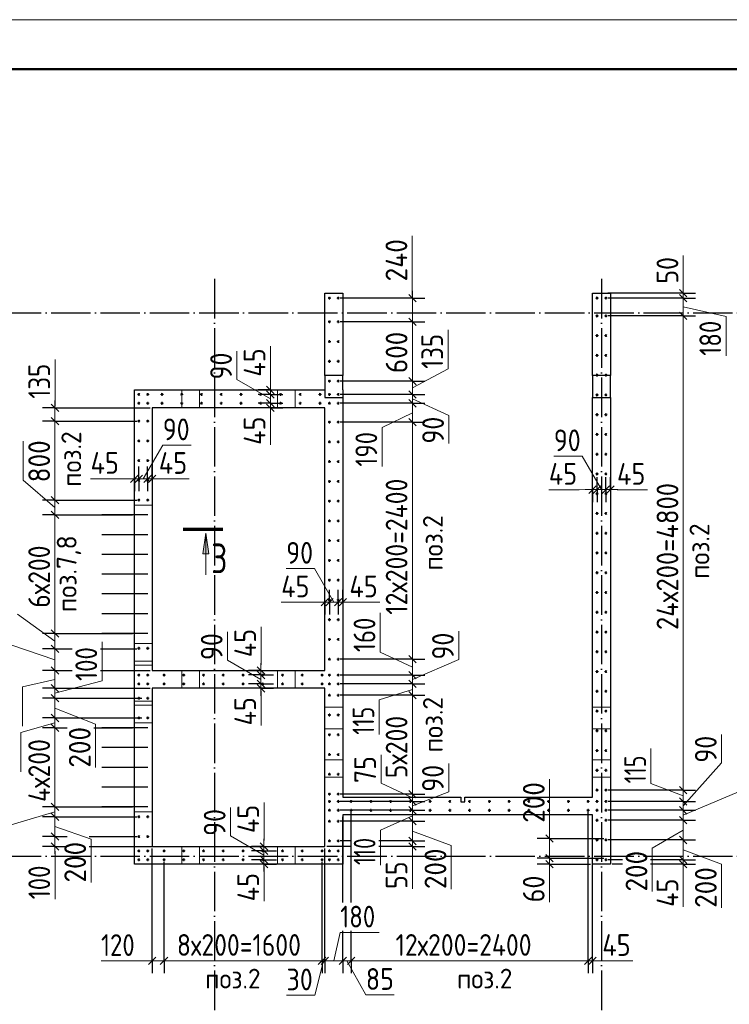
# Model space of a CAD drawing. Header units: millimetres. Extents: x -49773 to 2322955, y -3321 to 58485.
# Tile 174 of 256: x 720033 to 727219, y 30567 to 40533. Entities that reach past the tile are written whole.
import ezdxf

# ---------------------------------------------------------------- set-up
doc = ezdxf.new("R2010")
doc.units = ezdxf.units.MM
for name, pattern in [('______11', [500, 400, -50, 0, -50]), ('______2', [270, 200, -70]), ('______5', [1100, 800, -100, 100, -100])]:
    doc.linetypes.add(name, pattern=pattern)
for name, color, linetype, lineweight in [('Standard', 7, 'Continuous', 25), ('Арм.стержн. вертикальными 1', 22, 'Continuous', 35), ('Обозначение разреза_ общее', 7, 'Continuous', 25), ('Размерная линия_ общее', 7, 'Continuous', 13), ('Стена_ общее', 7, 'Continuous', 35)]:
    doc.layers.add(name, color=color, linetype=linetype, lineweight=lineweight)
doc.layers.add('Осевая линия_ общее', color=7, linetype='______5', lineweight=13, true_color=0xa0a0a0)
doc.styles.add('ISOCPEUR', font='txt')

msp = doc.modelspace()

# ---------------------------------------------------------------- hatches: boundary and pattern name
at = {"layer": 'Обозначение разреза_ общее', "linetype": 'Continuous', "lineweight": 13, "transparency": 33554687}
msp.add_hatch(color=7, dxfattribs=at).paths.add_polyline_path([(721888.3, 35127.2), (721918.3, 35337.2), (721948.3, 35127.2)], flags=16)

# ---------------------------------------------------------------- linework, layer by layer
at = {"layer": 'Standard', "color": 7, "linetype": 'Continuous', "lineweight": 13, "transparency": 33554687}
msp.add_lwpolyline([(685172.9, -1466.6), (744572.9, -1466.6), (744572.9, 40533.4), (685172.9, 40533.4), (685172.9, -1466.6)], close=True, dxfattribs=at)
at = {"layer": 'Standard', "color": 7, "linetype": 'Continuous', "lineweight": 50, "transparency": 33554687}
msp.add_lwpolyline([(687172.9, 40033.4), (744072.9, 40033.4), (744072.9, -966.6), (687172.9, -966.6), (687172.9, 40033.4)], close=True, dxfattribs=at)
at = {"layer": 'Арм.стержн. вертикальными 1', "color": 4, "linetype": 'Continuous', "lineweight": 25, "transparency": 33554687}
for p, q in [((721238.9, 35520.4), (720863.9, 35520.4)), ((721328.9, 35520.4), (721033.9, 35520.4)), ((721238.9, 35320.4), (720863.9, 35320.4)), ((721328.9, 35320.4), (721033.9, 35320.4)), ((721238.9, 35120.4), (720863.9, 35120.4)), ((721328.9, 35120.4), (721033.9, 35120.4)), ((721238.9, 34920.4), (720863.9, 34920.4)), ((721328.9, 34920.4), (721033.9, 34920.4)), ((721238.9, 34720.4), (720863.9, 34720.4)), ((721328.9, 34720.4), (721033.9, 34720.4)), ((721238.9, 34520.4), (720863.9, 34520.4)), ((721328.9, 34520.4), (721033.9, 34520.4)), ((721238.9, 34320.4), (720863.9, 34320.4)), ((721328.9, 34320.4), (721033.9, 34320.4)), ((721238.9, 33365.4), (720863.9, 33365.4)), ((721328.9, 33365.4), (721033.9, 33365.4)), ((721238.9, 33165.4), (720863.9, 33165.4)), ((721328.9, 33165.4), (721033.9, 33165.4)), ((721238.9, 32965.4), (720863.9, 32965.4)), ((721328.9, 32965.4), (721033.9, 32965.4)), ((721238.9, 32765.4), (720863.9, 32765.4)), ((721328.9, 32765.4), (721033.9, 32765.4)), ((721238.9, 32565.4), (720863.9, 32565.4)), ((721328.9, 32565.4), (721033.9, 32565.4))]:
    msp.add_line(p, q, dxfattribs=at)
at = {"layer": 'Арм.стержн. вертикальными 1', "color": 4, "linetype": 'Continuous', "lineweight": 50, "transparency": 33554687}
for centre in [(723168.9, 37715.4), (723258.9, 37715.4), (725878.9, 37715.4), (725968.9, 37715.4), (723168.9, 37475.4), (723258.9, 37475.4), (725878.9, 37535.4), (725968.9, 37535.4), (723168.9, 37275.4), (723258.9, 37275.4), (725878.9, 37335.4), (725968.9, 37335.4), (723168.9, 37075.4), (723258.9, 37075.4), (725878.9, 37135.4), (725968.9, 37135.4), (723168.9, 36875.4), (723258.9, 36875.4), (725878.9, 36935.4), (725968.9, 36935.4), (721239.4, 36739.9), (721328.9, 36739.9), (721473.9, 36740.4), (721673.9, 36740.4), (721873.9, 36740.4), (722073.9, 36740.4), (722273.9, 36740.4), (722473.9, 36740.4), (722673.9, 36740.4), (722873.9, 36740.4), (723073.9, 36740.4), (723169.4, 36739.9), (723258.9, 36739.9), (725878.9, 36735.4), (725968.9, 36735.4), (721239.4, 36650.4), (721328.9, 36650.4), (721473.9, 36650.8), (721673.9, 36650.8), (721873.9, 36650.8), (722073.9, 36650.8), (722273.9, 36650.8), (722473.9, 36650.8), (722673.9, 36650.8), (722873.9, 36650.8), (723073.9, 36650.8), (723169.4, 36650.4), (723258.9, 36650.4), (725878.9, 36535.4), (725968.9, 36535.4), (721239.4, 36470.4), (721328.9, 36470.4), (723169.4, 36460.4), (723258.9, 36460.4), (725878.9, 36335.4), (725968.9, 36335.4), (721239.4, 36270.4), (721328.9, 36270.4), (723169.4, 36260.4), (723258.9, 36260.4), (725878.9, 36135.4), (725968.9, 36135.4), (721239.4, 36070.4), (721328.9, 36070.4), (723169.4, 36060.4), (723258.9, 36060.4), (725878.9, 35935.4), (725968.9, 35935.4), (721239.4, 35870.4), (721328.9, 35870.4), (723169.4, 35860.4), (723258.9, 35860.4), (725878.9, 35735.4), (725968.9, 35735.4), (721239.4, 35670.4), (721328.9, 35670.4), (723169.4, 35660.4), (723258.9, 35660.4), (725878.9, 35535.4), (725968.9, 35535.4), (723169.4, 35460.4), (723258.9, 35460.4), (725878.9, 35335.4), (725968.9, 35335.4), (723169.4, 35260.4), (723258.9, 35260.4), (725878.9, 35135.4), (725968.9, 35135.4), (723169.4, 35060.4), (723258.9, 35060.4), (725878.9, 34935.4), (725968.9, 34935.4), (723169.4, 34860.4), (723258.9, 34860.4), (725878.9, 34735.4), (725968.9, 34735.4), (723169.4, 34660.4), (723258.9, 34660.4), (725878.9, 34535.4), (725968.9, 34535.4), (723169.4, 34460.4), (723258.9, 34460.4), (725878.9, 34335.4), (725968.9, 34335.4), (723169.4, 34260.4), (723258.9, 34260.4), (721239.4, 34170.4), (721328.9, 34170.4), (725878.9, 34135.4), (725968.9, 34135.4), (723169.4, 34060.4), (723258.9, 34060.4), (721239.4, 33899.9), (721328.9, 33899.9), (721494.4, 33899.9), (721694.4, 33899.9), (721894.4, 33899.9), (722094.4, 33899.9), (722294.4, 33899.9), (722494.4, 33899.9), (722694.4, 33899.9), (722894.4, 33899.9), (723094.4, 33899.9), (723169.4, 33899.9), (723258.9, 33899.9), (725878.9, 33935.4), (725968.9, 33935.4), (721239.4, 33810.4), (721328.9, 33810.4), (721494.4, 33810.4), (721694.4, 33810.4), (721894.4, 33810.4), (722094.4, 33810.4), (722294.4, 33810.4), (722494.4, 33810.4), (722694.4, 33810.4), (722894.4, 33810.4), (723094.4, 33810.4), (723169.4, 33810.4), (723258.9, 33810.4), (723169.4, 33695.4), (723258.9, 33695.4), (725878.9, 33735.4), (725968.9, 33735.4), (721239.4, 33665.3), (721328.9, 33665.3), (723169.4, 33495.4), (723258.9, 33495.4), (725878.9, 33535.4), (725968.9, 33535.4), (721239.4, 33465.4), (721328.9, 33465.4), (723169.4, 33295.4), (723258.9, 33295.4), (725878.9, 33335.4), (725968.9, 33335.4), (723169.4, 33095.4), (723258.9, 33095.4), (725878.9, 33135.4), (725968.9, 33135.4), (723169.4, 32895.4), (723258.9, 32895.4), (725878.9, 32935.4), (725968.9, 32935.4), (723169.4, 32695.4), (723258.9, 32695.4), (725878.9, 32735.4), (725968.9, 32735.4), (723169.9, 32620.4), (723259.4, 32620.4), (723388.9, 32620.4), (723588.9, 32620.4), (723788.9, 32620.4), (723988.9, 32620.4), (724188.9, 32620.4), (724388.9, 32620.4), (724588.9, 32620.4), (724788.9, 32620.4), (724988.9, 32620.4), (725188.9, 32620.4), (725388.9, 32620.4), (725588.9, 32620.4), (725788.9, 32620.4), (725878.9, 32620.4), (725968.5, 32620.4), (723169.9, 32530.8), (723259.4, 32530.8), (723388.9, 32530.4), (723588.9, 32530.4), (723788.9, 32530.4), (723988.9, 32530.4), (724188.9, 32530.4), (724388.9, 32530.4), (724588.9, 32530.4), (724788.9, 32530.4), (724988.9, 32530.4), (725188.9, 32530.4), (725388.9, 32530.4), (725588.9, 32530.4), (725788.9, 32530.4), (725878.9, 32530.8), (725968.5, 32530.8), (721239.4, 32465.4), (721328.9, 32465.4), (723169.4, 32420.4), (723259, 32420.4), (725878.9, 32430.4), (725968.9, 32430.4), (721239.4, 32265.4), (721328.9, 32265.4), (723169.4, 32220.4), (723259, 32220.4), (725878.9, 32230.4), (725968.9, 32230.4), (721239.4, 32119.9), (721328.9, 32119.9), (721494.4, 32119.9), (721694.4, 32119.9), (721894.4, 32119.9), (722094.4, 32119.9), (722294.4, 32119.9), (722494.4, 32119.9), (722694.4, 32119.9), (722894.4, 32119.9), (723094.4, 32119.9), (723169.4, 32119.9), (723258.9, 32119.9), (721239.4, 32030.4), (721328.9, 32030.4), (721494.4, 32030.4), (721694.4, 32030.4), (721894.4, 32030.4), (722094.4, 32030.4), (722294.4, 32030.4), (722494.4, 32030.4), (722694.4, 32030.4), (722894.4, 32030.4), (723094.4, 32030.4), (723169.4, 32030.4), (723258.9, 32030.4), (725878.9, 32030.4), (725968.9, 32030.4)]:
    msp.add_circle(centre, 5, dxfattribs=at)
at = {"layer": 'Обозначение разреза_ общее', "color": 7, "linetype": 'Continuous', "lineweight": 70, "transparency": 33554687}
msp.add_line((721687.6, 35377.2), (722089.6, 35377.2), dxfattribs=at)
at = {"layer": 'Обозначение разреза_ общее', "color": 7, "linetype": 'Continuous', "lineweight": 13, "transparency": 33554687}
for p, q in [((721888.3, 35127.2), (721918.3, 35337.2)), ((721918.3, 35337.2), (721918.3, 34913.2)), ((721918.3, 35337.2), (721918.3, 35337.2)), ((721918.3, 35337.2), (721918.3, 35337.2)), ((721918.3, 35337.2), (721918.3, 35337.2)), ((721918.3, 35337.2), (721948.3, 35127.2)), ((721948.3, 35127.2), (721888.3, 35127.2)), ((721918.3, 35127.2), (721918.3, 35112.2))]:
    msp.add_line(p, q, dxfattribs=at)
at = {"layer": 'Осевая линия_ общее', "color": 253, "linetype": '______11', "lineweight": -3, "true_color": 0xa0a0a0, "transparency": 33554687}
for p, q in [((722003.9, 37910.2), (722003.9, 21050.9)), ((725923.9, 37910.2), (725923.9, 21050.9)), ((690343.9, 37565.4), (734858.9, 37565.4)), ((690343.9, 32065.4), (734858.9, 32065.4))]:
    msp.add_line(p, q, dxfattribs=at)
at = {"layer": 'Размерная линия_ общее', "color": 7, "linetype": 'Continuous', "lineweight": 13, "transparency": 33554687}
for p, q in [((724007.5, 37883.7), (724007.5, 38345.7)), ((726752.2, 37860.9), (726752.2, 38146.9)), ((724009.4, 37595.4), (724007.5, 37883.7)), ((724009.4, 37715.4), (724009.4, 37790.4)), ((726752.5, 37740.4), (726752.2, 37860.9)), ((726752.5, 37765.4), (726752.5, 37840.4)), ((724009.4, 37475.4), (724009.4, 37715.4)), ((726752.5, 37715.4), (726752.5, 37765.4)), ((726752.5, 37535.4), (726752.5, 37715.4)), ((726752.5, 37625.4), (727185.9, 37527.7)), ((724009.4, 36875.4), (724009.4, 37475.4)), ((726752.5, 32735.4), (726752.5, 37535.4)), ((727185.9, 37527.7), (727185.9, 37131.7)), ((724370.6, 36999.5), (724370.6, 37395.5)), ((722231.8, 36891.8), (722231.8, 37177.8)), ((722571.4, 36920.4), (722571.4, 37228.4)), ((720390.6, 36697.7), (720390.6, 37093.7)), ((724009.4, 36807.6), (724370.6, 36999.5)), ((722571.1, 36695.6), (722231.8, 36891.8)), ((722571.1, 36762.9), (722571.4, 36920.4)), ((722571.1, 36785.4), (722571.1, 36860.4)), ((722571.1, 36740.4), (722571.1, 36785.4)), ((724009.4, 36739.9), (724009.4, 36875.4)), ((720390.2, 36537.9), (720390.6, 36697.7)), ((720390.2, 36605.4), (720390.2, 36680.4)), ((722571.1, 36650.8), (722571.1, 36740.4)), ((724009.4, 36650.4), (724009.4, 36739.9)), ((724009.4, 36695.1), (724378.9, 36528.4)), ((720390.2, 36470.4), (720390.2, 36605.4)), ((722571.1, 36605.4), (722571.1, 36650.8)), ((722571.1, 36628.1), (722571.7, 36537.7)), ((722571.1, 36605.4), (722571.1, 36530.4)), ((724009.4, 36460.4), (724009.4, 36650.4)), ((722571.7, 36537.7), (722571.7, 36229.7)), ((724009.4, 36555.4), (723703.1, 36405.5)), ((724378.9, 36528.4), (724378.9, 36242.4)), ((720390.2, 35670.4), (720390.2, 36470.4)), ((723703.1, 36405.5), (723703.1, 36009.5)), ((724009.4, 34060.4), (724009.4, 36460.4)), ((720066.5, 35871.2), (720066.5, 36267.1)), ((721283.7, 35887.2), (721481.5, 36226.5)), ((721481.5, 36226.5), (721767.5, 36226.5)), ((725727.5, 36115.6), (725441.5, 36115.6)), ((725923.7, 35776.3), (725727.5, 36115.6)), ((721058.9, 35886.8), (720750.9, 35886.8)), ((721216.4, 35887.2), (721058.9, 35886.8)), ((721193.9, 35887.2), (721118.9, 35887.2)), ((721238.9, 35887.2), (721193.9, 35887.2)), ((721328.5, 35887.2), (721238.9, 35887.2)), ((721373.9, 35887.2), (721328.5, 35887.2)), ((721351.2, 35887.2), (721441.6, 35886.5)), ((721373.9, 35887.2), (721448.9, 35887.2)), ((721441.6, 35886.5), (721749.6, 35886.5)), ((720390.2, 35595.4), (720066.5, 35871.2)), ((725698.9, 35775.9), (725390.9, 35775.9)), ((725856.4, 35776.3), (725698.9, 35775.9)), ((725833.9, 35776.3), (725758.9, 35776.3)), ((725878.9, 35776.3), (725833.9, 35776.3)), ((725968.5, 35776.3), (725878.9, 35776.3)), ((726013.9, 35776.3), (725968.5, 35776.3)), ((725991.2, 35776.3), (726081.6, 35775.7)), ((726013.9, 35776.3), (726088.9, 35776.3)), ((726081.6, 35775.7), (726389.6, 35775.7)), ((720390.2, 35520.4), (720390.2, 35670.4)), ((720390.2, 34320.4), (720390.2, 35520.4)), ((723017.5, 34977), (722731.5, 34977)), ((723213.7, 34637.6), (723017.5, 34977)), ((722988.9, 34637.3), (722680.9, 34637.3)), ((723146.4, 34637.6), (722988.9, 34637.3)), ((723123.9, 34637.6), (723048.9, 34637.6)), ((723168.9, 34637.6), (723123.9, 34637.6)), ((723258.5, 34637.6), (723168.9, 34637.6)), ((723303.9, 34637.6), (723258.5, 34637.6)), ((723281.2, 34637.6), (723371.6, 34637)), ((723303.9, 34637.6), (723378.9, 34637.6)), ((723371.6, 34637), (723679.6, 34637)), ((720390.2, 34242.9), (720011.9, 34517)), ((723684.3, 34132.2), (723684.3, 34528.2)), ((722476.7, 34080.4), (722476.7, 34388.4)), ((720390.2, 34055.4), (719673.2, 34297.7)), ((720390.2, 34165.4), (720390.2, 34320.4)), ((722137, 34051.8), (722137, 34337.8)), ((724478.9, 34056.7), (724478.9, 34342.7)), ((720866.9, 33840.5), (720866.9, 34236.5)), ((720390.2, 33945.4), (720390.2, 34165.4)), ((724009.4, 33980.1), (723684.3, 34132.2)), ((722476.3, 33855.6), (722137, 34051.8)), ((722476.3, 33922.9), (722476.7, 34080.4)), ((722476.3, 33945.4), (722476.3, 34020.4)), ((724009.4, 33899.9), (724009.4, 34060.4)), ((724009.4, 33855.1), (724478.9, 34056.7)), ((720390.2, 33765.4), (720390.2, 33945.4)), ((722476.3, 33900.4), (722476.3, 33945.4)), ((722476.3, 33810.8), (722476.3, 33900.4)), ((724009.4, 33810.4), (724009.4, 33899.9)), ((720390.2, 33855.4), (720060.1, 33779)), ((720390.2, 33715.4), (720866.9, 33840.5)), ((722476.3, 33765.4), (722476.3, 33810.8)), ((722476.3, 33788.1), (722477, 33697.7)), ((724009.4, 33695.4), (724009.4, 33810.4)), ((720060.1, 33779), (720060.1, 33383)), ((720390.2, 33665.3), (720390.2, 33765.4)), ((722476.3, 33765.4), (722476.3, 33690.4)), ((722477, 33697.7), (722477, 33389.7)), ((724009.4, 33752.9), (723672.9, 33648.7)), ((724009.4, 32695.4), (724009.4, 33695.4)), ((720390.2, 33465.3), (720390.2, 33665.3)), ((723672.9, 33648.7), (723672.9, 33296.7)), ((720390.2, 33565.3), (720800.7, 33402.8)), ((720390.2, 33415.4), (720045, 33317.5)), ((720390.2, 33365.4), (720390.2, 33465.3)), ((720800.7, 33402.8), (720800.7, 32962.8)), ((720045, 33317.5), (720045, 32921.5)), ((720390.2, 32565.4), (720390.2, 33365.4)), ((727140.5, 33012.9), (727140.5, 33298.9)), ((723691.8, 32806.1), (723691.8, 33092.1)), ((726425.5, 32803.1), (726425.5, 33155.1)), ((724377.4, 32718.9), (724377.4, 33004.9)), ((726752.5, 32575.6), (727140.5, 33012.9)), ((724009.4, 32657.9), (723691.8, 32806.1)), ((725398.7, 32404.8), (725398.7, 32844.7)), ((726752.5, 32677.9), (726425.5, 32803.1)), ((726752.5, 32480.6), (727525.3, 32807.8)), ((724009.4, 32575.6), (724377.4, 32718.9)), ((724009.4, 32620.4), (724009.4, 32695.4)), ((726752.5, 32620.4), (726752.5, 32735.4)), ((722507, 32300.4), (722507, 32608.4)), ((724009.4, 32530.8), (724009.4, 32620.4)), ((726752.5, 32530.8), (726752.5, 32620.4)), ((720390.2, 32515.4), (719890.2, 32367)), ((720390.2, 32465.3), (720390.2, 32565.4)), ((722167.3, 32271.8), (722167.3, 32557.8)), ((724009.4, 32420.4), (724009.4, 32530.8)), ((726752.5, 32430.4), (726752.5, 32530.8)), ((720390.2, 32265.3), (720390.2, 32465.3)), ((724009.4, 32475.6), (723685.7, 32328.6)), ((724009.4, 32220.4), (724009.4, 32420.4)), ((725398.7, 32145.4), (725398.7, 32404.8)), ((726752.5, 32230.4), (726752.5, 32430.4)), ((720390.2, 32365.3), (720754.9, 32240.1)), ((722506.7, 32142.9), (722507, 32300.4)), ((723685.7, 32328.6), (723685.7, 31976.6)), ((724009.4, 32320.4), (724402.9, 32173.1)), ((725398.7, 32245.4), (725398.7, 32320.4)), ((726752.5, 32330.4), (726438.4, 32148.7)), ((720390.2, 32165.4), (720390.2, 32265.3)), ((720390.2, 32215.4), (720391.3, 32026.2)), ((720754.9, 32240.1), (720754.9, 31800.1)), ((722506.7, 32075.6), (722167.3, 32271.8)), ((722506.7, 32165.4), (722506.7, 32240.4)), ((724009.4, 32192.9), (724009.5, 32020.9)), ((725398.7, 32045.4), (725398.7, 32245.4)), ((726752.5, 32030.4), (726752.5, 32230.4)), ((720390.2, 32165.4), (720390.2, 32090.4)), ((722506.7, 32120.4), (722506.7, 32165.4)), ((722506.7, 32030.8), (722506.7, 32120.4)), ((724009.4, 32165.4), (724009.4, 32090.4)), ((724402.9, 32173.1), (724402.9, 31733.1)), ((726438.4, 32148.7), (726438.4, 31708.7)), ((726752.5, 32130.4), (727140.6, 31983.9)), ((720391.3, 32026.2), (720391.3, 31630.2)), ((722506.7, 31985.4), (722506.7, 32030.8)), ((722506.7, 32008.1), (722507.3, 31917.7)), ((724009.5, 32020.9), (724009.5, 31734.9)), ((725398.7, 32015.4), (725397.8, 31886)), ((725398.7, 31985.4), (725398.7, 32045.4)), ((726752.5, 32007.9), (726752, 31861.4)), ((726752.5, 31985.4), (726752.5, 32030.4)), ((722506.7, 31985.4), (722506.7, 31910.4)), ((722507.3, 31917.7), (722507.3, 31609.7)), ((725398.7, 31985.4), (725398.7, 31910.4)), ((726752.5, 31985.4), (726752.5, 31910.4)), ((727140.6, 31983.9), (727140.6, 31543.9)), ((725397.8, 31886), (725397.8, 31600)), ((726752, 31861.4), (726752, 31553.4)), ((723213.9, 31007.8), (723278.2, 31294.7)), ((723278.2, 31294.7), (723674.2, 31294.7)), ((721252.2, 31006.6), (720856.2, 31006.6)), ((721434.2, 31007.8), (721252.2, 31006.6)), ((721373.9, 31007.8), (721298.9, 31007.8)), ((721373.9, 31007.8), (721494.4, 31007.8)), ((721494.4, 31007.8), (723094.4, 31007.8)), ((723109.2, 31007.8), (723020.9, 30658.7)), ((723094.4, 31007.8), (723123.9, 31007.8)), ((723123.9, 31007.8), (723303.9, 31007.8)), ((723303.9, 31007.8), (723388.9, 31007.8)), ((723346.4, 31007.8), (723537.9, 30663.3)), ((723388.9, 31007.8), (725788.9, 31007.8)), ((725788.9, 31007.8), (725833.9, 31007.8)), ((725811.4, 31007.8), (725932.9, 31007.2)), ((725833.9, 31007.8), (725908.9, 31007.8)), ((725932.9, 31007.2), (726240.9, 31007.2)), ((723020.9, 30658.7), (722734.9, 30658.7)), ((723537.9, 30663.3), (723823.9, 30663.3))]:
    msp.add_line(p, q, dxfattribs=at)
at = {"layer": 'Размерная линия_ общее', "color": 7, "linetype": 'Continuous', "lineweight": 25, "transparency": 33554687}
for p, q in [((726790, 37727.9), (726715, 37802.9)), ((724046.9, 37677.9), (723971.9, 37752.9)), ((726790, 37677.9), (726715, 37752.9)), ((724046.9, 37437.9), (723971.9, 37512.9)), ((726790, 37497.9), (726715, 37572.9)), ((724046.9, 36837.9), (723971.9, 36912.9)), ((722608.6, 36747.9), (722533.6, 36822.9)), ((722608.6, 36702.9), (722533.6, 36777.9)), ((724046.9, 36702.4), (723971.9, 36777.4)), ((722608.6, 36613.3), (722533.6, 36688.3)), ((724046.9, 36612.9), (723971.9, 36687.8)), ((720427.7, 36567.9), (720352.7, 36642.9)), ((722608.6, 36567.9), (722533.6, 36642.9)), ((720427.7, 36432.9), (720352.7, 36507.9)), ((724046.9, 36422.9), (723971.9, 36497.9)), ((721231.4, 35924.7), (721156.4, 35849.7)), ((721276.4, 35924.7), (721201.4, 35849.7)), ((721366, 35924.7), (721291, 35849.7)), ((721411.4, 35924.7), (721336.4, 35849.7)), ((725871.4, 35813.8), (725796.4, 35738.8)), ((725916.4, 35813.8), (725841.4, 35738.8)), ((726006, 35813.8), (725931, 35738.8)), ((726051.4, 35813.8), (725976.4, 35738.8)), ((720427.7, 35632.9), (720352.7, 35707.9)), ((720427.7, 35482.9), (720352.7, 35557.9)), ((723161.4, 34675.1), (723086.4, 34600.1)), ((723206.4, 34675.1), (723131.4, 34600.1)), ((723296, 34675.1), (723221, 34600.1)), ((723341.4, 34675.1), (723266.4, 34600.1)), ((720427.7, 34282.9), (720352.7, 34357.9)), ((720427.7, 34127.9), (720352.7, 34202.9)), ((724046.9, 34022.9), (723971.9, 34097.9)), ((720427.7, 33907.9), (720352.7, 33982.9)), ((722513.9, 33907.9), (722438.8, 33982.9)), ((722513.9, 33862.9), (722438.8, 33937.9)), ((724046.9, 33862.4), (723971.9, 33937.4)), ((720427.7, 33727.9), (720352.7, 33802.9)), ((722513.9, 33773.3), (722438.8, 33848.3)), ((722513.9, 33727.9), (722438.8, 33802.9)), ((724046.9, 33772.9), (723971.9, 33847.9)), ((720427.7, 33627.9), (720352.7, 33702.8)), ((724046.9, 33657.9), (723971.9, 33732.9)), ((720427.7, 33427.9), (720352.7, 33502.8)), ((720427.7, 33327.9), (720352.7, 33402.9)), ((724046.9, 32657.9), (723971.9, 32732.9)), ((726790, 32697.9), (726715, 32772.9)), ((720427.7, 32527.9), (720352.7, 32602.9)), ((724046.9, 32582.9), (723971.9, 32657.9)), ((726790, 32582.9), (726715, 32657.9)), ((720427.7, 32427.9), (720352.7, 32502.8)), ((724046.9, 32493.3), (723971.9, 32568.3)), ((726790, 32493.3), (726715, 32568.3)), ((724046.9, 32382.9), (723971.9, 32457.9)), ((726790, 32392.9), (726715, 32467.9)), ((720427.7, 32227.9), (720352.7, 32302.8)), ((720427.7, 32127.9), (720352.7, 32202.9)), ((722544.2, 32127.9), (722469.2, 32202.9)), ((724046.9, 32182.9), (723971.9, 32257.9)), ((724046.9, 32127.9), (723971.9, 32202.9)), ((725436.2, 32207.9), (725361.1, 32282.9)), ((726790, 32192.9), (726715, 32267.9)), ((722544.2, 32082.9), (722469.2, 32157.9)), ((722544.2, 31993.3), (722469.2, 32068.3)), ((722544.2, 31947.9), (722469.2, 32022.9)), ((725436.2, 32007.9), (725361.1, 32082.9)), ((725436.2, 31947.9), (725361.1, 32022.9)), ((726790, 31992.9), (726715, 32067.9)), ((726790, 31947.9), (726715, 32022.9)), ((721336.4, 30970.3), (721411.4, 31045.3)), ((721456.9, 30970.3), (721531.9, 31045.3)), ((723056.9, 30970.3), (723131.9, 31045.3)), ((723086.4, 30970.3), (723161.4, 31045.3)), ((723266.4, 30970.3), (723341.4, 31045.3)), ((723351.4, 30970.3), (723426.4, 31045.3)), ((725751.4, 30970.3), (725826.4, 31045.3)), ((725796.4, 30970.3), (725871.4, 31045.3))]:
    msp.add_line(p, q, dxfattribs=at)
at = {"layer": 'Размерная линия_ общее', "color": 253, "linetype": 'Continuous', "lineweight": -3, "true_color": 0xa0a0a0, "transparency": 33554687}
for p, q in [((724009.4, 37715.4), (723884.4, 37715.4)), ((724009.4, 37715.4), (724134.4, 37715.4)), ((726752.5, 37765.4), (726627.4, 37765.4)), ((726752.5, 37715.4), (726627.4, 37715.4)), ((726752.5, 37765.4), (726877.5, 37765.4)), ((726752.5, 37715.4), (726877.5, 37715.4)), ((724009.4, 37475.4), (723884.4, 37475.4)), ((724009.4, 37475.4), (724134.4, 37475.4)), ((726752.5, 37535.4), (726627.4, 37535.4)), ((726752.5, 37535.4), (726877.5, 37535.4)), ((722571.1, 36785.4), (722446.1, 36785.4)), ((722571.1, 36785.4), (722696.1, 36785.4)), ((722571.1, 36785.4), (722597.9, 36785.4)), ((724009.4, 36875.4), (723884.4, 36875.4)), ((724009.4, 36875.4), (724134.4, 36875.4)), ((722571.1, 36740.4), (722446.1, 36740.4)), ((722571.1, 36740.4), (722696.1, 36740.4)), ((724009.4, 36739.9), (723884.4, 36739.9)), ((724009.4, 36739.9), (724134.4, 36739.9)), ((720390.2, 36605.4), (720265.2, 36605.4)), ((720390.2, 36605.4), (720515.2, 36605.4)), ((720390.2, 36605.4), (721353.9, 36605.4)), ((722571.1, 36650.8), (722446.1, 36650.8)), ((722571.1, 36605.4), (722446.1, 36605.4)), ((722571.1, 36650.8), (722696.1, 36650.8)), ((722571.1, 36605.4), (722696.1, 36605.4)), ((722571.1, 36605.4), (722597.9, 36605.4)), ((724009.4, 36650.4), (723884.4, 36650.4)), ((724009.4, 36650.4), (724134.4, 36650.4)), ((720390.2, 36470.4), (720265.2, 36470.4)), ((720390.2, 36470.4), (720515.2, 36470.4)), ((720390.2, 36470.4), (721219.4, 36470.4)), ((724009.4, 36460.4), (723884.4, 36460.4)), ((724009.4, 36460.4), (724134.4, 36460.4)), ((721193.9, 35887.2), (721193.9, 36012.2)), ((721238.9, 35887.2), (721238.9, 36012.2)), ((721328.5, 35887.2), (721328.5, 36012.2)), ((721373.9, 35887.2), (721373.9, 36012.2)), ((721193.9, 35887.2), (721193.9, 35762.2)), ((721193.9, 35887.2), (721193.9, 35860.4)), ((721238.9, 35887.2), (721238.9, 35762.2)), ((721328.5, 35887.2), (721328.5, 35762.2)), ((721373.9, 35887.2), (721373.9, 35762.2)), ((721373.9, 35887.2), (721373.9, 35860.4)), ((725833.9, 35776.3), (725833.9, 35901.3)), ((725878.9, 35776.3), (725878.9, 35901.3)), ((725968.5, 35776.3), (725968.5, 35901.3)), ((726013.9, 35776.3), (726013.9, 35901.3)), ((725833.9, 35776.3), (725833.9, 35651.3)), ((725833.9, 35776.3), (725833.9, 35749.5)), ((725878.9, 35776.3), (725878.9, 35651.3)), ((725968.5, 35776.3), (725968.5, 35651.3)), ((726013.9, 35776.3), (726013.9, 35651.3)), ((726013.9, 35776.3), (726013.9, 35749.5)), ((720390.2, 35670.4), (720265.2, 35670.4)), ((720390.2, 35670.4), (720515.2, 35670.4)), ((720390.2, 35670.4), (721219.4, 35670.4)), ((720390.2, 35520.4), (720265.2, 35520.4)), ((720390.2, 35520.4), (720515.2, 35520.4)), ((720390.2, 35520.4), (721173.9, 35520.4)), ((723123.9, 34637.6), (723123.9, 34762.6)), ((723168.9, 34637.6), (723168.9, 34762.6)), ((723258.5, 34637.6), (723258.5, 34762.6)), ((723303.9, 34637.6), (723303.9, 34762.6)), ((723123.9, 34637.6), (723123.9, 34512.6)), ((723123.9, 34637.6), (723123.9, 34610.8)), ((723168.9, 34637.6), (723168.9, 34512.6)), ((723258.5, 34637.6), (723258.5, 34512.6)), ((723303.9, 34637.6), (723303.9, 34512.6)), ((723303.9, 34637.6), (723303.9, 34610.8)), ((720390.2, 34320.4), (720265.2, 34320.4)), ((720390.2, 34320.4), (720515.2, 34320.4)), ((720390.2, 34320.4), (721173.9, 34320.4)), ((720390.2, 34165.4), (720265.2, 34165.4)), ((720390.2, 34165.4), (720515.2, 34165.4)), ((720390.2, 34165.4), (720563.9, 34165.4)), ((720849.9, 34165.4), (721219.4, 34165.4)), ((724009.4, 34060.4), (723884.4, 34060.4)), ((724009.4, 34060.4), (724134.4, 34060.4)), ((720390.2, 33945.4), (720265.2, 33945.4)), ((720390.2, 33945.4), (720515.2, 33945.4)), ((720390.2, 33945.4), (720563.9, 33945.4)), ((720849.9, 33945.4), (721353.9, 33945.4)), ((722476.3, 33945.4), (722351.4, 33945.4)), ((722476.3, 33900.4), (722351.4, 33900.4)), ((722476.3, 33945.4), (722601.4, 33945.4)), ((722476.3, 33945.4), (722503.1, 33945.4)), ((722476.3, 33900.4), (722601.4, 33900.4)), ((724009.4, 33899.9), (723884.4, 33899.9)), ((724009.4, 33899.9), (724134.4, 33899.9)), ((722476.3, 33810.8), (722351.4, 33810.8)), ((722476.3, 33810.8), (722601.4, 33810.8)), ((724009.4, 33810.4), (723884.4, 33810.4)), ((724009.4, 33810.4), (724134.4, 33810.4)), ((720390.2, 33765.4), (720265.2, 33765.4)), ((720390.2, 33765.4), (720515.2, 33765.4)), ((722476.3, 33765.4), (722351.4, 33765.4)), ((722476.3, 33765.4), (722601.4, 33765.4)), ((722476.3, 33765.4), (722503.1, 33765.4)), ((724009.4, 33695.4), (723884.4, 33695.4)), ((724009.4, 33695.4), (724134.4, 33695.4)), ((720390.2, 33665.3), (720265.2, 33665.3)), ((720390.2, 33665.3), (720515.2, 33665.3)), ((720390.2, 33465.3), (720265.2, 33465.3)), ((720390.2, 33465.3), (720515.2, 33465.3)), ((720390.2, 33365.4), (720265.2, 33365.4)), ((720390.2, 33365.4), (720515.2, 33365.4)), ((720390.2, 33365.4), (720497.7, 33365.4)), ((720783.7, 33365.4), (721173.9, 33365.4)), ((724009.4, 32695.4), (723884.4, 32695.4)), ((724009.4, 32695.4), (724134.4, 32695.4)), ((726752.5, 32735.4), (726627.4, 32735.4)), ((726752.5, 32735.4), (726877.5, 32735.4)), ((724009.4, 32620.4), (723884.4, 32620.4)), ((724009.4, 32620.4), (724134.4, 32620.4)), ((726752.5, 32620.4), (726627.4, 32620.4)), ((726752.5, 32620.4), (726877.5, 32620.4)), ((720390.2, 32565.4), (720265.2, 32565.4)), ((720390.2, 32565.4), (720515.2, 32565.4)), ((724009.4, 32530.8), (723884.4, 32530.8)), ((724009.4, 32530.8), (724134.4, 32530.8)), ((726752.5, 32530.8), (726627.4, 32530.8)), ((726752.5, 32530.8), (726877.5, 32530.8)), ((720390.2, 32465.3), (720265.2, 32465.3)), ((720390.2, 32465.3), (720515.2, 32465.3)), ((724009.4, 32420.4), (723884.4, 32420.4)), ((724009.4, 32420.4), (724134.4, 32420.4)), ((726752.5, 32430.4), (726627.4, 32430.4)), ((726752.5, 32430.4), (726877.5, 32430.4)), ((720390.2, 32265.3), (720265.2, 32265.3)), ((720390.2, 32265.3), (720515.2, 32265.3)), ((720390.2, 32265.3), (720451.9, 32265.3)), ((720737.8, 32265.3), (721219.4, 32265.3)), ((723382.7, 32220.4), (723279, 32220.4)), ((724009.4, 32220.4), (723884.4, 32220.4)), ((724009.4, 32220.4), (724134.4, 32220.4)), ((725398.7, 32245.4), (725273.7, 32245.4)), ((725398.7, 32245.4), (725523.7, 32245.4)), ((725398.7, 32245.4), (725948.9, 32245.4)), ((726752.5, 32230.4), (726627.4, 32230.4)), ((726752.5, 32230.4), (726877.5, 32230.4)), ((720390.2, 32165.4), (720265.2, 32165.4)), ((720390.2, 32165.4), (720515.2, 32165.4)), ((720390.2, 32165.4), (720451.9, 32165.4)), ((720737.8, 32165.4), (721403.9, 32165.4)), ((722506.7, 32165.4), (722381.7, 32165.4)), ((722506.7, 32120.4), (722381.7, 32120.4)), ((722506.7, 32165.4), (722631.7, 32165.4)), ((722506.7, 32165.4), (722533.5, 32165.4)), ((722506.7, 32120.4), (722631.7, 32120.4)), ((723382.7, 32165.4), (723143.9, 32165.4)), ((724009.4, 32165.4), (723884.4, 32165.4)), ((724009.4, 32165.4), (724134.4, 32165.4)), ((722506.7, 32030.8), (722381.7, 32030.8)), ((722506.7, 32030.8), (722631.7, 32030.8)), ((725398.7, 32045.4), (725273.7, 32045.4)), ((725398.7, 32045.4), (725523.7, 32045.4)), ((725398.7, 32045.4), (725948.9, 32045.4)), ((726135.4, 32030.4), (725988.9, 32030.4)), ((726752.5, 32030.4), (726627.4, 32030.4)), ((726752.5, 32030.4), (726877.5, 32030.4)), ((722506.7, 31985.4), (722381.7, 31985.4)), ((722506.7, 31985.4), (722631.7, 31985.4)), ((722506.7, 31985.4), (722533.5, 31985.4)), ((725398.7, 31985.4), (725273.7, 31985.4)), ((725398.7, 31985.4), (725523.7, 31985.4)), ((725398.7, 31985.4), (725813.9, 31985.4)), ((726135.4, 31985.4), (726033.9, 31985.4)), ((726752.5, 31985.4), (726627.4, 31985.4)), ((726752.5, 31985.4), (726877.5, 31985.4)), ((721373.9, 31007.8), (721373.9, 31132.8)), ((721494.4, 31007.8), (721494.4, 31132.8)), ((723094.4, 31007.8), (723094.4, 31132.8)), ((723123.9, 31007.8), (723123.9, 31132.8)), ((723303.9, 31007.8), (723303.9, 31132.8)), ((723388.9, 31007.8), (723388.9, 31132.8)), ((725788.9, 31007.8), (725788.9, 31132.8)), ((725833.9, 31007.8), (725833.9, 31132.8)), ((721373.9, 31007.8), (721373.9, 30882.8)), ((721494.4, 31007.8), (721494.4, 30882.8)), ((723094.4, 31007.8), (723094.4, 30882.8)), ((723123.9, 31007.8), (723123.9, 30882.8)), ((723303.9, 31007.8), (723303.9, 30882.8)), ((723388.9, 31007.8), (723388.9, 30882.8)), ((725788.9, 31007.8), (725788.9, 30882.8)), ((725833.9, 31007.8), (725833.9, 30882.8))]:
    msp.add_line(p, q, dxfattribs=at)
for points in [[(724009.4, 37715.4), (723990.6, 37715.4), (723990.6, 37715.4), (723278.9, 37715.4)], [(726752.5, 37765.4), (726735.2, 37765.4), (726735.2, 37765.4), (725988.9, 37765.4)], [(726752.5, 37715.4), (726735.2, 37715.4), (726735.2, 37715.4), (725988.9, 37715.4)], [(724009.4, 37475.4), (723990.6, 37475.4), (723990.6, 37475.4), (723278.9, 37475.4)], [(726752.5, 37535.4), (726735.2, 37535.4), (726735.2, 37535.4), (725988.9, 37535.4)], [(724009.4, 36875.4), (723992.4, 36875.4), (723992.4, 36875.4), (723990.8, 36875.4), (723990.8, 36875.4), (723278.9, 36875.4)], [(722571.1, 36740.4), (722554.5, 36740.4), (722554.5, 36740.4), (722537.4, 36740.4)], [(724009.4, 36739.9), (723992.4, 36739.9), (723992.4, 36739.9), (723990.9, 36739.9), (723990.9, 36739.9), (723278.9, 36739.9)], [(722571.1, 36650.8), (722554.5, 36650.8), (722554.5, 36650.8), (722537.4, 36650.8)], [(724009.4, 36650.4), (723992.4, 36650.4), (723992.4, 36650.4), (723990.9, 36650.4), (723990.9, 36650.4), (723278.9, 36650.4)], [(724009.4, 36460.4), (723992.4, 36460.4), (723992.4, 36460.4), (723991, 36460.4), (723991, 36460.4), (723278.9, 36460.4)], [(721238.9, 35887.2), (721238.9, 35903.6), (721238.9, 35903.6), (721238.9, 35920.9)], [(721328.5, 35887.2), (721328.5, 35903.6), (721328.5, 35903.6), (721328.5, 35920.9)], [(725878.9, 35776.3), (725878.9, 35792.7), (725878.9, 35792.7), (725878.9, 35810)], [(725968.5, 35776.3), (725968.5, 35792.7), (725968.5, 35792.7), (725968.5, 35810)], [(723168.9, 34637.6), (723168.9, 34654.1), (723168.9, 34654.1), (723168.9, 34671.3)], [(723258.5, 34637.6), (723258.5, 34654), (723258.5, 34654), (723258.5, 34671.3)], [(724009.4, 34060.4), (723992.5, 34060.4), (723992.5, 34060.4), (723992.4, 34060.4), (723992.4, 34060.4), (723991.7, 34060.4), (723991.7, 34060.4), (723823.5, 34060.4), (723823.5, 34060.4), (723672.6, 34060.4), (723672.6, 34060.4), (723278.9, 34060.4)], [(722476.3, 33900.4), (722459.8, 33900.4), (722459.8, 33900.4), (722442.6, 33900.4)], [(724009.4, 33899.9), (723992.5, 33899.9), (723992.5, 33899.9), (723992.4, 33899.9), (723992.4, 33899.9), (723991.8, 33899.9), (723991.8, 33899.9), (723835, 33899.9), (723835, 33899.9), (723694.4, 33899.9), (723694.4, 33899.9), (723278.9, 33899.9)], [(722476.3, 33810.8), (722459.8, 33810.8), (722459.8, 33810.8), (722442.6, 33810.8)], [(724009.4, 33810.4), (723992.5, 33810.4), (723992.5, 33810.4), (723992.4, 33810.4), (723992.4, 33810.4), (723991.8, 33810.4), (723991.8, 33810.4), (723841.4, 33810.4), (723841.4, 33810.4), (723706.5, 33810.4), (723706.5, 33810.4), (723278.9, 33810.4)], [(720390.2, 33765.4), (720840.8, 33765.4), (720840.8, 33765.4), (721353.9, 33765.4)], [(724009.4, 33695.4), (723992.5, 33695.4), (723992.5, 33695.4), (723992.4, 33695.4), (723992.4, 33695.4), (723991.9, 33695.4), (723991.9, 33695.4), (723849.6, 33695.4), (723849.6, 33695.4), (723722.1, 33695.4), (723722.1, 33695.4), (723278.9, 33695.4)], [(720390.2, 33665.3), (720819.3, 33665.3), (720819.3, 33665.3), (721269.4, 33665.3)], [(720390.2, 33465.3), (720776.3, 33465.3), (720776.3, 33465.3), (721269.4, 33465.3)], [(724009.4, 32695.4), (723992.5, 32695.4), (723992.5, 32695.4), (723992.5, 32695.4), (723992.5, 32695.4), (723992.4, 32695.4), (723992.4, 32695.4), (723992.2, 32695.4), (723992.2, 32695.4), (723921.3, 32695.4), (723921.3, 32695.4), (723857.7, 32695.4), (723857.7, 32695.4), (723778.4, 32695.4), (723778.4, 32695.4), (723697.8, 32695.4), (723697.8, 32695.4), (723278.9, 32695.4)], [(726752.5, 32735.4), (726735.2, 32735.4), (726735.2, 32735.4), (726735, 32735.4), (726735, 32735.4), (726417.6, 32735.4), (726417.6, 32735.4), (725988.9, 32735.4)], [(724009.4, 32620.4), (723992.5, 32620.4), (723992.5, 32620.4), (723992.5, 32620.4), (723992.5, 32620.4), (723992.4, 32620.4), (723992.4, 32620.4), (723992.2, 32620.4), (723992.2, 32620.4), (723926.7, 32620.4), (723926.7, 32620.4), (723867.9, 32620.4), (723867.9, 32620.4), (723794.5, 32620.4), (723794.5, 32620.4), (723720.1, 32620.4), (723720.1, 32620.4), (723279.4, 32620.4)], [(726752.5, 32620.4), (726735.2, 32620.4), (726735.2, 32620.4), (726735, 32620.4), (726735, 32620.4), (726447.6, 32620.4), (726447.6, 32620.4), (725988.5, 32620.4)], [(720390.2, 32565.4), (720582.6, 32565.4), (720582.6, 32565.4), (720671.8, 32565.4), (720671.8, 32565.4), (721173.9, 32565.4)], [(724009.4, 32530.8), (723992.5, 32530.8), (723992.5, 32530.8), (723992.5, 32530.8), (723992.5, 32530.8), (723992.4, 32530.8), (723992.4, 32530.8), (723992.2, 32530.8), (723992.2, 32530.8), (723933.1, 32530.8), (723933.1, 32530.8), (723880.1, 32530.8), (723880.1, 32530.8), (723813.8, 32530.8), (723813.8, 32530.8), (723746.6, 32530.8), (723746.6, 32530.8), (723279.4, 32530.8)], [(723388.9, 31597.7), (723388.9, 32330.5), (723388.9, 32330.5), (723388.9, 32510.4)], [(725788.9, 31007.8), (725788.9, 31024.2), (725788.9, 31024.2), (725788.9, 32510.4)], [(726752.5, 32530.8), (726735.1, 32530.8), (726735.1, 32530.8), (726735, 32530.8), (726735, 32530.8), (726471, 32530.8), (726471, 32530.8), (725988.5, 32530.8)], [(720390.2, 32465.3), (720561.1, 32465.3), (720561.1, 32465.3), (720641, 32465.3), (720641, 32465.3), (721219.4, 32465.3)], [(724009.4, 32420.4), (723992.5, 32420.4), (723992.5, 32420.4), (723992.5, 32420.4), (723992.5, 32420.4), (723992.4, 32420.4), (723992.4, 32420.4), (723992.3, 32420.4), (723992.3, 32420.4), (723941, 32420.4), (723941, 32420.4), (723895, 32420.4), (723895, 32420.4), (723837.6, 32420.4), (723837.6, 32420.4), (723779.4, 32420.4), (723779.4, 32420.4), (723279, 32420.4)], [(723303.9, 31597.7), (723303.9, 32287.2), (723303.9, 32287.2), (723303.9, 32465.4)], [(725833.9, 31007.8), (725833.9, 31024.2), (725833.9, 31024.2), (725833.9, 32465.4)], [(726752.5, 32430.4), (726735.1, 32430.4), (726735.1, 32430.4), (726735, 32430.4), (726735, 32430.4), (726497.2, 32430.4), (726497.2, 32430.4), (725988.9, 32430.4)], [(724009.4, 32220.4), (723992.5, 32220.4), (723992.5, 32220.4), (723992.5, 32220.4), (723992.5, 32220.4), (723992.5, 32220.4), (723992.5, 32220.4), (723992.3, 32220.4), (723992.3, 32220.4), (723955.3, 32220.4), (723955.3, 32220.4), (723922.2, 32220.4), (723922.2, 32220.4), (723880.7, 32220.4), (723880.7, 32220.4), (723838.7, 32220.4), (723838.7, 32220.4), (723668.7, 32220.4)], [(726752.5, 32230.4), (726735.1, 32230.4), (726735.1, 32230.4), (726735, 32230.4), (726735, 32230.4), (726549.5, 32230.4), (726549.5, 32230.4), (725988.9, 32230.4)], [(721373.9, 31007.8), (721373.9, 31023.7), (721373.9, 31023.7), (721373.9, 31023.8), (721373.9, 31023.8), (721373.9, 31024.5), (721373.9, 31024.5), (721373.9, 31089.1), (721373.9, 31089.1), (721373.9, 31304.1), (721373.9, 31304.1), (721373.9, 32145.4)], [(722506.7, 32120.4), (722490.1, 32120.4), (722490.1, 32120.4), (722473, 32120.4)], [(723123.9, 31007.8), (723123.9, 31023.9), (723123.9, 31023.9), (723123.9, 31024.5), (723123.9, 31024.5), (723123.9, 31297.3), (723123.9, 31297.3), (723123.9, 32145.4)], [(724009.4, 32165.4), (723992.5, 32165.4), (723992.5, 32165.4), (723992.5, 32165.4), (723992.5, 32165.4), (723992.5, 32165.4), (723992.5, 32165.4), (723992.3, 32165.4), (723992.3, 32165.4), (723959.3, 32165.4), (723959.3, 32165.4), (723929.6, 32165.4), (723929.6, 32165.4), (723892.6, 32165.4), (723892.6, 32165.4), (723855, 32165.4), (723855, 32165.4), (723668.7, 32165.4)], [(721494.4, 31007.8), (721494.4, 31023.7), (721494.4, 31023.7), (721494.4, 31023.9), (721494.4, 31023.9), (721494.4, 31024.7), (721494.4, 31024.7), (721494.4, 31103.5), (721494.4, 31103.5), (721494.4, 31365.5), (721494.4, 31365.5), (721494.4, 32010.4)], [(722506.7, 32030.8), (722490.1, 32030.8), (722490.1, 32030.8), (722473, 32030.8)], [(723094.4, 31007.8), (723094.4, 31023.9), (723094.4, 31023.9), (723094.4, 31024.5), (723094.4, 31024.5), (723094.4, 31293.8), (723094.4, 31293.8), (723094.4, 32010.4)], [(726752.5, 32030.4), (726735, 32030.4), (726735, 32030.4), (726735, 32030.4), (726735, 32030.4), (726601.7, 32030.4), (726601.7, 32030.4), (726421.4, 32030.4)], [(726752.5, 31985.4), (726735, 31985.4), (726735, 31985.4), (726735, 31985.4), (726735, 31985.4), (726613.5, 31985.4), (726613.5, 31985.4), (726421.4, 31985.4)], [(723303.9, 31007.8), (723303.9, 31023.9), (723303.9, 31023.9), (723303.9, 31024.6), (723303.9, 31024.6), (723303.9, 31311.7)], [(723388.9, 31007.8), (723388.9, 31023.9), (723388.9, 31023.9), (723388.9, 31024.6), (723388.9, 31024.6), (723388.9, 31311.7)]]:
    msp.add_lwpolyline(points, dxfattribs=at)
at = {"layer": 'Размерная линия_ общее', "color": 7, "linetype": 'Continuous', "lineweight": 13, "transparency": 33554687}
msp.add_lwpolyline([(724009.4, 32165.4), (724009.4, 32192.3), (724009.4, 32192.3), (724009.4, 32220.4)], dxfattribs=at)
at = {"layer": 'Стена_ общее', "color": 7, "linetype": 'Continuous', "lineweight": 25, "transparency": 33554687}
for p, q in [((723123.9, 36930.4), (723123.9, 37765.4)), ((723123.9, 37765.4), (723303.9, 37765.4)), ((723303.9, 37765.4), (723303.9, 36930.4)), ((725833.9, 36930.4), (725833.9, 37765.4)), ((725833.9, 37765.4), (726013.9, 37765.4)), ((726013.9, 37765.4), (726013.9, 36930.4)), ((723123.9, 36930.4), (723123.9, 36785.4)), ((723303.9, 36930.4), (723123.9, 36930.4)), ((723303.9, 36785.4), (723303.9, 36930.4)), ((725833.9, 36930.4), (725833.9, 36710.4)), ((726013.9, 36930.4), (725833.9, 36930.4)), ((726013.9, 36710.4), (726013.9, 36930.4)), ((721193.9, 36605.4), (721193.9, 36785.4)), ((721193.9, 36785.4), (723123.9, 36785.4)), ((723123.9, 36785.4), (723123.9, 36710.4)), ((723303.9, 36785.4), (723303.9, 36710.4)), ((723123.9, 36710.4), (723303.9, 36710.4)), ((723303.9, 36710.4), (723303.9, 36605.4)), ((725833.9, 32665.4), (725833.9, 36710.4)), ((725833.9, 36710.4), (726013.9, 36710.4)), ((726013.9, 36710.4), (726013.9, 31985.4)), ((721193.9, 33945.4), (721193.9, 36605.4)), ((723123.9, 36605.4), (721373.9, 36605.4)), ((721373.9, 36605.4), (721373.9, 33945.4)), ((723123.9, 33945.4), (723123.9, 36605.4)), ((723303.9, 36605.4), (723303.9, 33765.4)), ((721193.9, 33765.4), (721193.9, 33945.4)), ((721373.9, 33945.4), (723123.9, 33945.4)), ((721193.9, 32165.4), (721193.9, 33765.4)), ((721373.9, 33765.4), (721373.9, 32165.4)), ((723123.9, 33765.4), (721373.9, 33765.4)), ((723123.9, 32165.4), (723123.9, 33765.4)), ((723303.9, 33765.4), (723303.9, 32665.4)), ((723303.9, 32665.4), (724498.9, 32665.4)), ((724498.9, 32665.4), (724498.9, 32615.4)), ((724498.9, 32615.4), (724538.9, 32615.4)), ((724538.9, 32615.4), (724538.9, 32665.4)), ((724538.9, 32665.4), (725833.9, 32665.4)), ((723303.9, 32485.4), (723303.9, 31985.4)), ((725833.9, 32485.4), (723303.9, 32485.4)), ((725833.9, 31985.4), (725833.9, 32485.4)), ((721193.9, 31985.4), (721193.9, 32165.4)), ((721373.9, 32165.4), (723123.9, 32165.4)), ((723123.9, 31985.4), (721193.9, 31985.4)), ((723303.9, 31985.4), (723123.9, 31985.4)), ((726013.9, 31985.4), (725833.9, 31985.4))]:
    msp.add_line(p, q, dxfattribs=at)
at = {"layer": 'Стена_ общее', "color": 253, "linetype": '______2', "lineweight": 18, "true_color": 0xababab, "transparency": 33554687}
for p, q in [((721673.9, 36785.4), (721673.9, 36605.4)), ((721853.9, 36605.4), (721853.9, 36785.4)), ((722643.9, 36785.4), (722643.9, 36605.4)), ((722823.9, 36605.4), (722823.9, 36785.4)), ((721373.9, 35620.4), (721193.9, 35620.4)), ((721193.9, 34220.4), (721373.9, 34220.4)), ((721373.9, 34040.4), (721193.9, 34040.4)), ((721193.9, 34000.4), (721373.9, 34000.4)), ((721673.9, 33945.4), (721673.9, 33765.4)), ((721853.9, 33765.4), (721853.9, 33945.4)), ((722643.9, 33945.4), (722643.9, 33765.4)), ((722823.9, 33765.4), (722823.9, 33945.4)), ((721373.9, 33635.4), (721193.9, 33635.4)), ((721193.9, 33595.4), (721373.9, 33595.4)), ((723303.9, 33575.4), (723123.9, 33575.4)), ((726013.9, 33575.4), (725833.9, 33575.4)), ((721373.9, 33415.4), (721193.9, 33415.4)), ((723123.9, 33355.4), (723303.9, 33355.4)), ((725833.9, 33355.4), (726013.9, 33355.4)), ((723303.9, 33040.4), (723123.9, 33040.4)), ((726013.9, 33040.4), (725833.9, 33040.4)), ((723123.9, 32865.4), (723303.9, 32865.4)), ((725833.9, 32865.4), (726013.9, 32865.4)), ((721193.9, 32515.4), (721373.9, 32515.4)), ((721673.9, 32165.4), (721673.9, 31985.4)), ((721853.9, 31985.4), (721853.9, 32165.4)), ((722643.9, 32165.4), (722643.9, 31985.4)), ((722823.9, 31985.4), (722823.9, 32165.4))]:
    msp.add_line(p, q, dxfattribs=at)

# ---------------------------------------------------------------- texts
at = {"layer": 'Standard', "color": 7, "linetype": 'Continuous', "lineweight": 18, "transparency": 33554687, "char_height": 200, "attachment_point": 7, "rotation": 90, "style": 'ISOCPEUR'}
for s, insert, width in [('\\W0.94;поз.2', (720655.4, 35805.4), 703.224), ('\\W0.94;поз.2', (724316.6, 34957.3), 703.231), ('\\W0.94;поз.2', (727016.4, 34872.9), 703.231), ('\\W0.95;поз.7,8', (720655.4, 34535.4), 914.553), ('\\W0.94;поз.2', (724316.6, 33117.3), 703.224)]:
    msp.add_mtext(s, dxfattribs=dict(at, insert=insert, width=width))
at = {"layer": 'Standard', "color": 7, "linetype": 'Continuous', "lineweight": 18, "transparency": 33554687, "char_height": 200, "attachment_point": 7, "style": 'ISOCPEUR'}
for insert, width in [((721911.1, 30727.3), 703.224), ((724461.1, 30727.3), 703.231)]:
    msp.add_mtext('\\W0.94;поз.2', dxfattribs=dict(at, insert=insert, width=width))
at = {"layer": 'Обозначение разреза_ общее', "color": 7, "linetype": 'Continuous', "lineweight": 25, "transparency": 33554687, "insert": (721971.6, 34930.6), "char_height": 300, "width": 326.407, "attachment_point": 7, "style": 'ISOCPEUR'}
msp.add_mtext('\\W0.78;3', dxfattribs=at)
at = {"layer": 'Размерная линия_ общее', "color": 7, "linetype": 'Continuous', "lineweight": 25, "transparency": 33554687, "char_height": 220, "attachment_point": 7, "rotation": 90, "style": 'ISOCPEUR'}
for s, insert, width in [('\\W0.92;240', (723957.5, 37883.7), 584.446), ('\\W0.87;50', (726702.2, 37860.9), 403.924), ('\\W0.83;180', (727135.9, 37131.7), 508.571), ('\\W0.91;600', (723959.4, 36955.4), 561.996), ('\\W0.83;135', (724320.6, 36999.5), 508.571), ('\\W0.88;45', (722521.4, 36920.4), 426.797), ('\\W0.83;135', (720340.6, 36697.7), 508.571), ('\\W0.87;90', (722181.7, 36891.8), 403.932), ('\\W0.88;45', (722521.7, 36229.7), 426.781), ('\\W0.87;90', (724328.9, 36242.4), 403.924), ('\\W0.83;190', (723653.1, 36009.5), 508.571), ('\\W0.91;800', (720340.2, 35850.4), 561.988), ('\\W0.86;12х200=2400', (723959.4, 34510.4), 1613.86), ('\\W0.89;24х200=4800', (726702.5, 34355.4), 1676.311), ('\\W0.86;6х200', (720340.2, 34580.4), 793.964), ('\\W0.83;160', (723634.3, 34132.2), 508.571), ('\\W0.87;90', (722087, 34051.8), 403.932), ('\\W0.88;45', (722426.7, 34080.4), 426.789), ('\\W0.87;90', (724428.9, 34056.7), 403.924), ('\\W0.83;100', (720816.9, 33840.5), 508.571), ('\\W0.88;45', (722427, 33389.7), 426.804), ('\\W0.74;115', (723622.9, 33296.7), 455.155), ('\\W0.86;5х200', (723959.4, 32855.4), 793.957), ('\\W0.91;200', (720750.7, 32962.8), 561.996), ('\\W0.86;4х200', (720340.2, 32615.4), 814.151), ('\\W0.87;90', (727090.5, 33012.9), 403.924), ('\\W0.74;115', (726375.5, 32803.1), 455.147), ('\\W0.87;75', (723641.8, 32806.1), 403.932), ('\\W0.87;90', (724327.4, 32718.9), 403.94), ('\\W0.91;200', (725348.7, 32404.8), 561.981), ('\\W0.87;90', (722117.3, 32271.8), 403.932), ('\\W0.88;45', (722457, 32300.4), 426.797), ('\\W0.74;110', (723635.7, 31976.6), 455.155), ('\\W0.91;200', (720704.9, 31800.1), 561.988), ('\\W0.91;200', (724352.9, 31733.1), 561.981), ('\\W0.91;200', (726388.4, 31708.7), 561.988), ('\\W0.83;100', (720341.3, 31630.2), 508.571), ('\\W0.87;55', (723959.5, 31734.9), 403.924), ('\\W0.91;200', (727090.6, 31543.9), 561.981), ('\\W0.88;45', (722457.3, 31609.7), 426.797), ('\\W0.87;60', (725347.8, 31600), 403.94), ('\\W0.88;45', (726702, 31553.4), 426.797)]:
    msp.add_mtext(s, dxfattribs=dict(at, insert=insert, width=width))
at = {"layer": 'Размерная линия_ общее', "color": 7, "linetype": 'Continuous', "lineweight": 25, "transparency": 33554687, "char_height": 220, "attachment_point": 7, "style": 'ISOCPEUR'}
for s, insert, width in [('\\W0.87;90', (721481.5, 36276.5), 403.924), ('\\W0.87;90', (725441.5, 36165.6), 403.924), ('\\W0.88;45', (720750.9, 35936.8), 426.797), ('\\W0.88;45', (721441.6, 35936.5), 426.789), ('\\W0.88;45', (725390.9, 35825.9), 426.789), ('\\W0.88;45', (726081.6, 35825.7), 426.797), ('\\W0.87;90', (722731.5, 35027), 403.932), ('\\W0.88;45', (722680.9, 34687.3), 426.797), ('\\W0.88;45', (723371.6, 34687), 426.797), ('\\W0.83;180', (723278.2, 31344.7), 508.571), ('\\W0.83;120', (720856.2, 31056.6), 508.571), ('\\W0.86;8х200=1600', (721624.4, 31057.8), 1453.371), ('\\W0.86;12х200=2400', (723838.9, 31057.8), 1613.86), ('\\W0.88;45', (725932.9, 31057.2), 426.797), ('\\W0.87;30', (722734.9, 30708.7), 403.94), ('\\W0.87;85', (723537.9, 30713.3), 403.924)]:
    msp.add_mtext(s, dxfattribs=dict(at, insert=insert, width=width))

doc.saveas('drawing.dxf')
